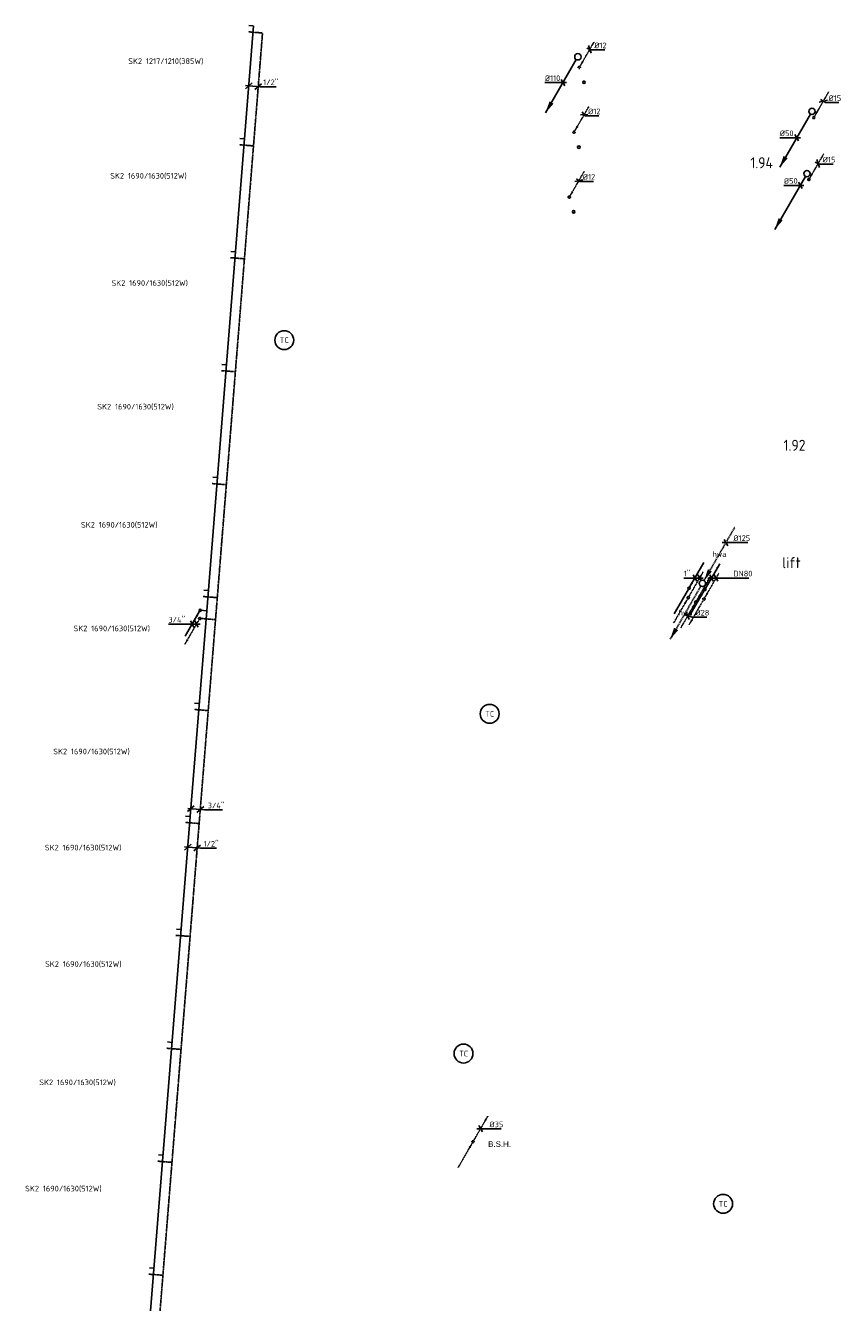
# Model space of a CAD drawing. Header units: millimetres. Extents: x -2687 to 63694, y -299 to 65068.
# Tile 4 of 7: x -731 to 12246, y 44782 to 65068. Entities that reach past the tile are written whole.
import ezdxf
from ezdxf.enums import TextEntityAlignment as Align

# ---------------------------------------------------------------- set-up
doc = ezdxf.new("R2010")
doc.units = ezdxf.units.MM
for name, pattern in [('2322107', [2000, 1000, 1000]), ('2322107_a', [2000, 1000, 1000]), ('2322108', [7, 5, -2]), ('2322108_a', [7, 5, -2]), ('2322109', [10, 5, -2, 1, -2]), ('2322109_a', [10, 5, -2, 1, -2]), ('2322121', [2000, 1000, 1000]), ('2322121_a', [2000, 1000, 1000]), ('2322122', [47, 40, -7]), ('2322122_a', [19.5, 12.5, -7])]:
    doc.linetypes.add(name, pattern=pattern)
for name, color, linetype in [('BL$2----', 7, 'Continuous'), ('bTuwkundig', 7, 'Continuous'), ('WL$1----', 4, 'Continuous'), ('WL521---', 4, '2322122'), ('WL524---', 4, '2322121'), ('WL531---', 5, '2322109'), ('WL561---_AANVOER', 1, '2322107'), ('WL561---_RETOUR', 5, '2322108'), ('WM521---', 1, 'Continuous'), ('WM524---', 1, 'Continuous'), ('WM531---', 1, 'Continuous'), ('WM561---_AANVOER', 1, 'Continuous'), ('WM561---_RETOUR', 1, 'Continuous'), ('WM570---_TOEVOER', 1, 'Continuous'), ('WT561---', 7, 'Continuous')]:
    doc.layers.add(name, color=color, linetype=linetype)
doc.styles.add('BURO-025', font='Burofont.shx', dxfattribs={"height": 2.5})
doc.styles.add('STABICAD-018', font='ISOCP.SHX', dxfattribs={"height": 90})
doc.styles.add('STABICAD-035', font='ISOCP.SHX', dxfattribs={"height": 175})
doc.styles.get("Standard").update_dxf_attribs({"font": 'arial.ttf'})

# ---------------------------------------------------------------- blocks, each defined once
blk = doc.blocks.new('*U132')
at = {"linetype": '2322121'}
blk.add_hatch(color=2, dxfattribs=at).paths.add_polyline_path([(-512, -888), (-451, -707), (-386, -744)], flags=0)
at = {"color": 0, "linetype": '2322121'}
blk.add_line((0, 0), (0, 0, 1), dxfattribs=at)
at = {"color": 2, "linetype": '2322121_a'}
blk.add_line((-512, -888, 1), (-25, -43, 1), dxfattribs=at)
at = {"color": 0, "linetype": '2322121'}
blk.add_circle((0, 0, 1), 50, dxfattribs=at)
at = {"color": 2, "linetype": '2322121'}
blk.add_circle((0, 0, 1), 50, dxfattribs=at)
at = {"layer": 'BL$2----', "color": 2}
for tag in ['POSITIONCODE', 'SECTIONCODE']:
    blk.add_attdef(tag, (8043, 64721, 149), '', height=1.8, dxfattribs=at)
at = {"layer": 'BL$2----', "color": 2, "style": 'STABICAD-018'}
for tag, p in [('CODE', (8043, 64671, -1)), ('FLOORCODE', (8093, 64571, -1))]:
    blk.add_attdef(tag, p, '', height=1.8, dxfattribs=at)
blk = doc.blocks.new('*U134')
at = {"linetype": '2322121'}
blk.add_hatch(color=2, dxfattribs=at).paths.add_polyline_path([(-512, -888), (-451, -707), (-386, -744)], flags=0)
at = {"color": 0, "linetype": '2322121'}
blk.add_line((0, 0), (0, 0, 1), dxfattribs=at)
at = {"color": 2, "linetype": '2322121_a'}
blk.add_line((-512, -888, 1), (-25, -43, 1), dxfattribs=at)
at = {"color": 0, "linetype": '2322121'}
blk.add_circle((0, 0, 1), 50, dxfattribs=at)
at = {"color": 2, "linetype": '2322121'}
blk.add_circle((0, 0, 1), 50, dxfattribs=at)
at = {"layer": 'BL$2----', "color": 2}
for tag in ['POSITIONCODE', 'SECTIONCODE']:
    blk.add_attdef(tag, (11762, 63854, 149), '', height=1.8, dxfattribs=at)
at = {"layer": 'BL$2----', "color": 2, "style": 'STABICAD-018'}
for tag, p in [('CODE', (11762, 63804, -1)), ('FLOORCODE', (11812, 63704, -1))]:
    blk.add_attdef(tag, p, '', height=1.8, dxfattribs=at)
blk = doc.blocks.new('*U135')
at = {"linetype": '2322121'}
blk.add_hatch(color=2, dxfattribs=at).paths.add_polyline_path([(-512, -888), (-451, -707), (-386, -744)], flags=0)
at = {"color": 0, "linetype": '2322121'}
blk.add_line((0, 0), (0, 0, 1), dxfattribs=at)
at = {"color": 2, "linetype": '2322121_a'}
blk.add_line((-512, -888, 1), (-25, -43, 1), dxfattribs=at)
at = {"color": 0, "linetype": '2322121'}
blk.add_circle((0, 0, 1), 50, dxfattribs=at)
at = {"color": 2, "linetype": '2322121'}
blk.add_circle((0, 0, 1), 50, dxfattribs=at)
at = {"layer": 'BL$2----', "color": 2}
for tag in ['POSITIONCODE', 'SECTIONCODE']:
    blk.add_attdef(tag, (11682, 62865, 149), '', height=1.8, dxfattribs=at)
at = {"layer": 'BL$2----', "color": 2, "style": 'STABICAD-018'}
for tag, p in [('CODE', (11682, 62815, -1)), ('FLOORCODE', (11732, 62715, -1))]:
    blk.add_attdef(tag, p, '', height=1.8, dxfattribs=at)
blk = doc.blocks.new('*U101')
at = {"color": 0, "linetype": 'Continuous'}
for p, q in [((-54, -46), (54, 46)), ((-50, 4), (201, -16)), ((96, -58), (204, 34)), ((201, -16), (458, -16))]:
    blk.add_line(p, q, dxfattribs=at)
at = {"color": 0, "linetype": 'Continuous', "style": 'STABICAD-018'}
blk.add_text("1/2''", height=90, dxfattribs=at).set_placement((251, 9))
at = {"layer": 'BL$2----', "color": 2}
blk.add_attdef('CODE', (1846, 52015), '', height=1.2, dxfattribs=at)
blk = doc.blocks.new('*U105')
at = {"color": 0, "linetype": 'Continuous'}
for p, q in [((-54, -46), (54, 46)), ((-50, 4), (219, -18)), ((96, -58), (204, 34)), ((219, -18), (503, -18))]:
    blk.add_line(p, q, dxfattribs=at)
at = {"color": 0, "linetype": 'Continuous', "style": 'STABICAD-018'}
blk.add_text("3/4''", height=90, dxfattribs=at).set_placement((269, 7))
at = {"layer": 'BL$2----', "color": 2}
blk.add_attdef('CODE', (1895, 52625), '', height=1.2, dxfattribs=at)
blk = doc.blocks.new('*U102')
at = {"linetype": '2322107'}
blk.add_hatch(color=2, dxfattribs=at).paths.add_polyline_path([(-9, -15), (-37, -100), (-68, -82)], flags=0)
at = {"color": 0, "linetype": '2322107'}
blk.add_line((0, 0), (0, 0, 1), dxfattribs=at)
at = {"color": 2, "linetype": '2322107_a'}
blk.add_line((-9, -15, 1), (-236, -409, 1), dxfattribs=at)
at = {"color": 2, "linetype": '2322107'}
blk.add_circle((0, 0, 1), 17.5, dxfattribs=at)
at = {"layer": 'BL$2----', "color": 2}
for tag in ['POSITIONCODE', 'SECTIONCODE']:
    blk.add_attdef(tag, (2041, 54595, 149), '', height=1.2, dxfattribs=at)
at = {"layer": 'BL$2----', "color": 2, "style": 'STABICAD-018'}
for tag, p in [('CODE', (2041, 54545, -1)), ('FLOORCODE', (2091, 54445, -1))]:
    blk.add_attdef(tag, p, '', height=1.2, dxfattribs=at)
blk = doc.blocks.new('*U103')
at = {"linetype": '2322108'}
blk.add_hatch(color=2, dxfattribs=at).paths.add_polyline_path([(-236, -409), (-208, -325), (-177, -342)], flags=0)
at = {"color": 0, "linetype": '2322108'}
blk.add_line((0, 0), (0, 0, 1), dxfattribs=at)
at = {"color": 2, "linetype": '2322108_a'}
blk.add_line((-236, -409, 1), (-9, -15, 1), dxfattribs=at)
at = {"color": 2, "linetype": '2322108'}
blk.add_circle((0, 0, 1), 17.5, dxfattribs=at)
at = {"layer": 'BL$2----', "color": 2}
for tag in ['SECTIONCODE', 'POSITIONCODE']:
    blk.add_attdef(tag, (2189, 54568, 149), '', height=1.2, dxfattribs=at)
at = {"layer": 'BL$2----', "color": 2, "style": 'STABICAD-018'}
for tag, p in [('CODE', (2189, 54518, -1)), ('FLOORCODE', (2239, 54418, -1))]:
    blk.add_attdef(tag, p, '', height=1.2, dxfattribs=at)
blk = doc.blocks.new('*U104')
at = {"color": 0, "linetype": 'Continuous'}
for p, q in [((-162, 0), (-446, 0)), ((58, 0), (-162, 0)), ((-40, -50), (-97, 50)), ((29, -50), (-29, 50))]:
    blk.add_line(p, q, dxfattribs=at)
at = {"color": 0, "linetype": 'Continuous', "style": 'STABICAD-018'}
blk.add_text("3/4''", height=90, dxfattribs=at).set_placement((-446, 25))
at = {"layer": 'BL$2----', "color": 2}
blk.add_attdef('CODE', (1985, 55558), '', height=1.2, dxfattribs=at)
blk = doc.blocks.new('*U106')
at = {"color": 0, "linetype": 'Continuous'}
for p, q in [((-54, -46), (54, 46)), ((-50, 4), (180, -14)), ((96, -58), (204, 34)), ((180, -14), (437, -14))]:
    blk.add_line(p, q, dxfattribs=at)
at = {"color": 0, "linetype": 'Continuous', "style": 'STABICAD-018'}
blk.add_text("1/2''", height=90, dxfattribs=at).set_placement((230, 11))
at = {"layer": 'BL$2----', "color": 2}
blk.add_attdef('CODE', (2815, 64110), '', height=1.2, dxfattribs=at)
blk = doc.blocks.new('*U107')
at = {"color": 0, "linetype": 'Continuous'}
for p, q in [((-58, 0), (297, 0)), ((-29, 50), (29, -50)), ((44, 50), (102, -50)), ((297, 0), (591, 0))]:
    blk.add_line(p, q, dxfattribs=at)
at = {"color": 0, "linetype": 'Continuous', "style": 'STABICAD-018'}
blk.add_text('DN80', height=90, dxfattribs=at).set_placement((347, 25))
at = {"layer": 'WM570---_TOEVOER', "color": 2, "style": 'STABICAD-018'}
blk.add_attdef('CODE', (10166, 56291, 3000), '', height=1.2, dxfattribs=at)
blk = doc.blocks.new('*U108')
at = {"color": 0, "linetype": 'Continuous'}
for p, q in [((-123, 0), (-254, 0)), ((58, 0), (-123, 0)), ((-47, -50), (-105, 50)), ((29, -50), (-29, 50))]:
    blk.add_line(p, q, dxfattribs=at)
at = {"color": 0, "linetype": 'Continuous', "style": 'STABICAD-018'}
blk.add_text("1''", height=90, dxfattribs=at).set_placement((-254, 25))
at = {"layer": 'WM570---_TOEVOER', "color": 2, "style": 'STABICAD-018'}
blk.add_attdef('CODE', (9978, 56291, 3000), '', height=1.2, dxfattribs=at)
blk = doc.blocks.new('*U109')
at = {"linetype": '2322122'}
for points in [[(25, 43), (86, 224), (151, 187)], [(-512, -888), (-451, -707), (-386, -744)]]:
    blk.add_hatch(color=2, dxfattribs=at).paths.add_polyline_path(points, flags=0)
at = {"color": 2, "linetype": '2322122_a'}
for p, q in [((25, 43, 3000), (512, 888, 3000)), ((-512, -888, 3000), (-25, -43, 3000))]:
    blk.add_line(p, q, dxfattribs=at)
at = {"color": 0, "linetype": '2322122'}
blk.add_line((0, 0), (0, 0, 3000), dxfattribs=at)
blk.add_circle((0, 0, 3000), 50, dxfattribs=at)
at = {"color": 2, "linetype": '2322122'}
blk.add_circle((0, 0, 3000), 50, dxfattribs=at)
at = {"layer": 'WM561---_AANVOER', "color": 2, "style": 'STABICAD-018'}
for tag, p in [('POSITIONCODE', (10022, 56356, 1499)), ('SECTIONCODE', (10022, 56356, 1499)), ('CODE', (10022, 56306)), ('FLOORCODE', (10072, 56206))]:
    blk.add_attdef(tag, p, '', height=1.8, dxfattribs=at)
blk = doc.blocks.new('*U115')
at = {"linetype": '2322109'}
for points in [[(236, 409), (208, 325), (177, 342)], [(-9, -15), (-37, -100), (-68, -82)]]:
    blk.add_hatch(color=2, dxfattribs=at).paths.add_polyline_path(points, flags=0)
at = {"color": 2, "linetype": '2322109_a'}
for p, q in [((236, 409, 3000), (9, 15, 3000)), ((-9, -15, 3000), (-236, -409, 3000))]:
    blk.add_line(p, q, dxfattribs=at)
at = {"color": 0, "linetype": '2322109'}
blk.add_line((0, 0), (0, 0, 3000), dxfattribs=at)
at = {"color": 2, "linetype": '2322109'}
blk.add_circle((0, 0, 3000), 17.5, dxfattribs=at)
at = {"color": 0, "linetype": '2322109'}
blk.add_arc((0, 0, 3000), 17.5, 180, 60, dxfattribs=at)
at = {"layer": 'BL$2----', "color": 2, "style": 'STABICAD-018'}
for tag, p in [('POSITIONCODE', (9916, 56060, 1499)), ('SECTIONCODE', (9916, 56060, 1499)), ('CODE', (9916, 56010)), ('FLOORCODE', (9966, 55910))]:
    blk.add_attdef(tag, p, '', height=1.2, dxfattribs=at)
blk = doc.blocks.new('*U116')
at = {"color": 0, "linetype": 'Continuous'}
for p, q in [((-49, 14), (72, -21)), ((-24, 59), (24, -59)), ((72, -21), (302, -21))]:
    blk.add_line(p, q, dxfattribs=at)
at = {"color": 0, "linetype": 'Continuous', "style": 'STABICAD-018'}
blk.add_text('%%c28', height=90, dxfattribs=at).set_placement((122, 4))
at = {"layer": 'BL$2----', "color": 2, "style": 'STABICAD-018'}
blk.add_attdef('CODE', (9789, 55691), '', height=1.2, dxfattribs=at)
blk = doc.blocks.new('*U110')
at = {"color": 0, "linetype": 'Continuous'}
for p, q in [((-58, 0), (68, 0)), ((-29, 50), (29, -50)), ((68, 0), (347, 0))]:
    blk.add_line(p, q, dxfattribs=at)
at = {"color": 0, "linetype": 'Continuous', "style": 'STABICAD-018'}
blk.add_text('%%c125', height=90, dxfattribs=at).set_placement((118, 25))
at = {"layer": 'WM561---_AANVOER', "color": 2, "style": 'STABICAD-018'}
blk.add_attdef('CODE', (10396, 56854), '', height=1.8, dxfattribs=at)
blk = doc.blocks.new('*U111')
at = {"linetype": '2322108'}
for points in [[(236, 409), (208, 325), (177, 342)], [(-9, -15), (-37, -100), (-68, -82)]]:
    blk.add_hatch(color=2, dxfattribs=at).paths.add_polyline_path(points, flags=0)
at = {"color": 2, "linetype": '2322108_a'}
for p, q in [((236, 409, 3000), (9, 15, 3000)), ((-9, -15, 3000), (-236, -409, 3000))]:
    blk.add_line(p, q, dxfattribs=at)
at = {"color": 0, "linetype": '2322108'}
blk.add_line((0, 0), (0, 0, 3000), dxfattribs=at)
at = {"color": 2, "linetype": '2322108'}
blk.add_circle((0, 0, 3000), 17.5, dxfattribs=at)
at = {"color": 0, "linetype": '2322108'}
blk.add_arc((0, 0, 3000), 17.5, 180, 60, dxfattribs=at)
at = {"layer": 'WL561---_RETOUR', "color": 2, "style": 'STABICAD-018'}
for tag, p in [('POSITIONCODE', (9797, 56129, 1499)), ('SECTIONCODE', (9797, 56129, 1499)), ('CODE', (9797, 56079)), ('FLOORCODE', (9847, 55979))]:
    blk.add_attdef(tag, p, '', height=1.2, dxfattribs=at)
blk = doc.blocks.new('*U112')
at = {"linetype": '2322107'}
for points in [[(9, 15), (37, 100), (68, 82)], [(-236, -409), (-208, -325), (-177, -342)]]:
    blk.add_hatch(color=2, dxfattribs=at).paths.add_polyline_path(points, flags=0)
at = {"color": 2, "linetype": '2322107_a'}
for p, q in [((9, 15, 3000), (236, 409, 3000)), ((-236, -409, 3000), (-9, -15, 3000))]:
    blk.add_line(p, q, dxfattribs=at)
at = {"color": 0, "linetype": '2322107'}
blk.add_line((0, 0), (0, 0, 3000), dxfattribs=at)
at = {"color": 2, "linetype": '2322107'}
blk.add_circle((0, 0, 3000), 17.5, dxfattribs=at)
at = {"color": 0, "linetype": '2322107'}
blk.add_arc((0, 0, 3000), 17.5, 180, 60, dxfattribs=at)
at = {"layer": 'WL561---_RETOUR', "color": 2, "style": 'STABICAD-018'}
for tag, p in [('POSITIONCODE', (9809, 56280, 1499)), ('SECTIONCODE', (9809, 56280, 1499)), ('CODE', (9809, 56230)), ('FLOORCODE', (9859, 56130))]:
    blk.add_attdef(tag, p, '', height=1.2, dxfattribs=at)
blk = doc.blocks.new('*U113')
at = {"linetype": '2322108'}
for points in [[(9, 15), (37, 100), (68, 82)], [(-236, -409), (-208, -325), (-177, -342)]]:
    blk.add_hatch(color=2, dxfattribs=at).paths.add_polyline_path(points, flags=0)
at = {"color": 2, "linetype": '2322108_a'}
for p, q in [((9, 15, 3000), (236, 409, 3000)), ((-236, -409, 3000), (-9, -15, 3000))]:
    blk.add_line(p, q, dxfattribs=at)
at = {"color": 0, "linetype": '2322108'}
blk.add_line((0, 0), (0, 0, 3000), dxfattribs=at)
at = {"color": 2, "linetype": '2322108'}
blk.add_circle((0, 0, 3000), 17.5, dxfattribs=at)
at = {"color": 0, "linetype": '2322108'}
blk.add_arc((0, 0, 3000), 17.5, 180, 60, dxfattribs=at)
at = {"layer": 'WL561---_RETOUR', "color": 2, "style": 'STABICAD-018'}
for tag, p in [('POSITIONCODE', (10047, 56108, 1499)), ('SECTIONCODE', (10047, 56108, 1499)), ('CODE', (10047, 56058)), ('FLOORCODE', (10097, 55958))]:
    blk.add_attdef(tag, p, '', height=1.2, dxfattribs=at)
blk = doc.blocks.new('*U114')
at = {"linetype": '2322107'}
for points in [[(236, 409), (208, 325), (177, 342)], [(-9, -15), (-37, -100), (-68, -82)]]:
    blk.add_hatch(color=2, dxfattribs=at).paths.add_polyline_path(points, flags=0)
at = {"color": 2, "linetype": '2322107_a'}
for p, q in [((236, 409, 3000), (9, 15, 3000)), ((-9, -15, 3000), (-236, -409, 3000))]:
    blk.add_line(p, q, dxfattribs=at)
at = {"color": 0, "linetype": '2322107'}
blk.add_line((0, 0), (0, 0, 3000), dxfattribs=at)
at = {"color": 2, "linetype": '2322107'}
blk.add_circle((0, 0, 3000), 17.5, dxfattribs=at)
at = {"color": 0, "linetype": '2322107'}
blk.add_arc((0, 0, 3000), 17.5, 180, 60, dxfattribs=at)
at = {"layer": 'WL561---_RETOUR', "color": 2, "style": 'STABICAD-018'}
for tag, p in [('POSITIONCODE', (10060, 56258, 1499)), ('SECTIONCODE', (10060, 56258, 1499)), ('CODE', (10060, 56208)), ('FLOORCODE', (10110, 56108))]:
    blk.add_attdef(tag, p, '', height=1.2, dxfattribs=at)
blk = doc.blocks.new('*U131')
at = {"color": 0, "linetype": '2322121'}
blk.add_circle((0, 0), 20, dxfattribs=at)
at = {"layer": 'BL$2----', "color": 2}
for tag in ['CODE', 'POSITIONCODE', 'POSITIONCODE2', 'SECTIONCODE', 'SECTIONCODE2']:
    blk.add_attdef(tag, (8168, 64165), '', height=1.8, dxfattribs=at)
blk = doc.blocks.new('*U133')
at = {"color": 0, "linetype": 'Continuous'}
for p, q in [((-30, 0), (-287, 0)), ((58, 0), (-30, 0)), ((29, -50), (-29, 50))]:
    blk.add_line(p, q, dxfattribs=at)
at = {"color": 0, "linetype": 'Continuous', "style": 'STABICAD-018'}
blk.add_text('%%c110', height=90, dxfattribs=at).set_placement((-287, 25))
at = {"layer": 'BL$2----', "color": 2}
blk.add_attdef('CODE', (7806, 64161, -1), '', height=1.8, dxfattribs=at)
blk = doc.blocks.new('*U136')
at = {"color": 0, "linetype": 'Continuous'}
for p, q in [((-40, 0), (-270, 0)), ((58, 0), (-40, 0)), ((29, -50), (-29, 50))]:
    blk.add_line(p, q, dxfattribs=at)
at = {"color": 0, "linetype": 'Continuous', "style": 'STABICAD-018'}
blk.add_text('%%c50', height=90, dxfattribs=at).set_placement((-270, 25))
at = {"layer": 'BL$2----', "color": 2}
blk.add_attdef('CODE', (11521, 63286, -1), '', height=1.8, dxfattribs=at)
blk = doc.blocks.new('*U137')
at = {"color": 0, "linetype": 'Continuous'}
for p, q in [((-29, 0), (-259, 0)), ((29, -50), (-29, 50)), ((58, 0), (-29, 0))]:
    blk.add_line(p, q, dxfattribs=at)
at = {"color": 0, "linetype": 'Continuous', "style": 'STABICAD-018'}
blk.add_text('%%c50', height=90, dxfattribs=at).set_placement((-259, 25))
at = {"layer": 'BL$2----', "color": 2}
blk.add_attdef('CODE', (11575, 62529, -1), '', height=1.8, dxfattribs=at)
blk = doc.blocks.new('*U142')
at = {"linetype": '2322109'}
blk.add_hatch(color=2, dxfattribs=at).paths.add_polyline_path([(9, 15), (37, 100), (68, 82)], flags=0)
at = {"color": 2, "linetype": '2322109_a'}
blk.add_line((9, 15, 3000), (236, 409, 3000), dxfattribs=at)
at = {"color": 0, "linetype": '2322109'}
blk.add_line((0, 0), (0, 0, 3000), dxfattribs=at)
at = {"color": 2, "linetype": '2322109'}
blk.add_circle((0, 0, 3000), 17.5, dxfattribs=at)
at = {"layer": 'BL$2----', "color": 2}
for tag in ['POSITIONCODE', 'SECTIONCODE']:
    blk.add_attdef(tag, (6034, 64404, 1499), '', height=1.2, dxfattribs=at)
at = {"layer": 'BL$2----', "color": 2, "style": 'STABICAD-018'}
for tag, p in [('CODE', (6034, 64354)), ('FLOORCODE', (6084, 64254))]:
    blk.add_attdef(tag, p, '', height=1.2, dxfattribs=at)
blk = doc.blocks.new('*U146')
at = {"linetype": '2322109'}
blk.add_hatch(color=2, dxfattribs=at).paths.add_polyline_path([(9, 15), (37, 100), (68, 82)], flags=0)
at = {"color": 2, "linetype": '2322109_a'}
blk.add_line((9, 15, 3000), (236, 409, 3000), dxfattribs=at)
at = {"color": 0, "linetype": '2322109'}
blk.add_line((0, 0), (0, 0, 3000), dxfattribs=at)
at = {"color": 2, "linetype": '2322109'}
blk.add_circle((0, 0, 3000), 17.5, dxfattribs=at)
at = {"layer": 'BL$2----', "color": 2}
for tag in ['SECTIONCODE', 'POSITIONCODE']:
    blk.add_attdef(tag, (11791, 63755, 1499), '', height=1.2, dxfattribs=at)
at = {"layer": 'BL$2----', "color": 2, "style": 'STABICAD-018'}
for tag, p in [('CODE', (11791, 63705)), ('FLOORCODE', (11841, 63605))]:
    blk.add_attdef(tag, p, '', height=1.2, dxfattribs=at)
blk = doc.blocks.new('*U143')
at = {"linetype": '2322109'}
blk.add_hatch(color=2, dxfattribs=at).paths.add_polyline_path([(9, 15), (37, 100), (68, 82)], flags=0)
at = {"color": 2, "linetype": '2322109_a'}
blk.add_line((9, 15, 3000), (236, 409, 3000), dxfattribs=at)
at = {"color": 0, "linetype": '2322109'}
blk.add_line((0, 0), (0, 0, 3000), dxfattribs=at)
at = {"color": 2, "linetype": '2322109'}
blk.add_circle((0, 0, 3000), 17.5, dxfattribs=at)
at = {"layer": 'BL$2----', "color": 2}
for tag in ['POSITIONCODE', 'SECTIONCODE']:
    blk.add_attdef(tag, (11713, 62771, 1499), '', height=1.2, dxfattribs=at)
at = {"layer": 'BL$2----', "color": 2, "style": 'STABICAD-018'}
for tag, p in [('CODE', (11713, 62721)), ('FLOORCODE', (11763, 62621))]:
    blk.add_attdef(tag, p, '', height=1.2, dxfattribs=at)
blk = doc.blocks.new('*U150')
at = {"color": 0, "linetype": 'Continuous'}
for p, q in [((-48, 18), (22, -8)), ((-22, 62), (22, -62)), ((22, -8), (240, -8))]:
    blk.add_line(p, q, dxfattribs=at)
at = {"color": 0, "linetype": 'Continuous', "style": 'STABICAD-018'}
blk.add_text('%%c12', height=90, dxfattribs=at).set_placement((72, 17))
at = {"layer": 'BL$2----', "color": 2}
blk.add_attdef('CODE', (8232, 64690), '', height=1.2, dxfattribs=at)
blk = doc.blocks.new('*U151')
at = {"color": 0, "linetype": 'Continuous'}
for p, q in [((-60, -3), (60, 3)), ((-32, 44), (13, -18)), ((13, -18), (231, -18))]:
    blk.add_line(p, q, dxfattribs=at)
at = {"color": 0, "linetype": 'Continuous', "style": 'STABICAD-018'}
blk.add_text('%%c12', height=90, dxfattribs=at).set_placement((63, 7))
at = {"layer": 'BL$2----', "color": 2}
blk.add_attdef('CODE', (8143, 63652), '', height=1.2, dxfattribs=at)
blk = doc.blocks.new('*U152')
at = {"color": 0, "linetype": 'Continuous'}
for p, q in [((-65, -12), (65, 12)), ((-39, 32), (13, -11)), ((13, -11), (230, -11))]:
    blk.add_line(p, q, dxfattribs=at)
at = {"color": 0, "linetype": 'Continuous', "style": 'STABICAD-018'}
blk.add_text('%%c12', height=90, dxfattribs=at).set_placement((63, 14))
at = {"layer": 'BL$2----', "color": 2}
blk.add_attdef('CODE', (8059, 62603), '', height=1.2, dxfattribs=at)
blk = doc.blocks.new('*U153')
at = {"color": 0, "linetype": 'Continuous'}
for p, q in [((-67, -16), (67, 16)), ((-42, 27), (34, -22)), ((34, -22), (249, -22))]:
    blk.add_line(p, q, dxfattribs=at)
at = {"color": 0, "linetype": 'Continuous', "style": 'STABICAD-018'}
blk.add_text('%%c15', height=90, dxfattribs=at).set_placement((84, 3))
at = {"layer": 'BL$2----', "color": 2}
blk.add_attdef('CODE', (11942, 63866), '', height=1.2, dxfattribs=at)
blk = doc.blocks.new('*U154')
at = {"color": 0, "linetype": 'Continuous'}
for p, q in [((-46, 20), (23, -10)), ((-21, 64), (21, -64)), ((23, -10), (238, -10))]:
    blk.add_line(p, q, dxfattribs=at)
at = {"color": 0, "linetype": 'Continuous', "style": 'STABICAD-018'}
blk.add_text('%%c15', height=90, dxfattribs=at).set_placement((73, 15))
at = {"layer": 'BL$2----', "color": 2}
blk.add_attdef('CODE', (11860, 62877), '', height=1.2, dxfattribs=at)
blk = doc.blocks.new('*U166')
at = {"linetype": '2322109'}
for points in [[(236, 409), (208, 325), (177, 342)], [(-9, -15), (-37, -100), (-68, -82)]]:
    blk.add_hatch(color=2, dxfattribs=at).paths.add_polyline_path(points, flags=0)
at = {"color": 2, "linetype": '2322109_a'}
for p, q in [((236, 409, 3000), (9, 15, 3000)), ((-9, -15, 3000), (-236, -409, 3000))]:
    blk.add_line(p, q, dxfattribs=at)
at = {"color": 0, "linetype": '2322109'}
blk.add_line((0, 0), (0, 0, 3000), dxfattribs=at)
at = {"color": 2, "linetype": '2322109'}
blk.add_circle((0, 0, 3000), 17.5, dxfattribs=at)
at = {"color": 0, "linetype": '2322109'}
blk.add_arc((0, 0, 3000), 17.5, 180, 60, dxfattribs=at)
at = {"layer": 'BL$2----', "color": 2}
for tag in ['POSITIONCODE', 'SECTIONCODE']:
    blk.add_attdef(tag, (6377, 47484, 1499), '', height=1.2, dxfattribs=at)
at = {"layer": 'BL$2----', "color": 2, "style": 'STABICAD-018'}
for tag, p in [('CODE', (6377, 47434)), ('FLOORCODE', (6427, 47334))]:
    blk.add_attdef(tag, p, '', height=1.2, dxfattribs=at)
blk = doc.blocks.new('*U167')
at = {"color": 0, "linetype": 'Continuous'}
for p, q in [((-58, 0), (92, 0)), ((-29, 50), (29, -50)), ((92, 0), (326, 0))]:
    blk.add_line(p, q, dxfattribs=at)
at = {"color": 0, "linetype": 'Continuous', "style": 'STABICAD-018'}
blk.add_text('%%c35', height=90, dxfattribs=at).set_placement((142, 25))
at = {"layer": 'BL$2----', "color": 2}
blk.add_attdef('CODE', (6497, 47541), '', height=1.2, dxfattribs=at)
blk = doc.blocks.new('MD_SYM527')
at = {"color": 0, "linetype": 'Continuous'}
blk.add_circle((0, 0), 3, dxfattribs=at)
at = {"color": 0, "style": 'BURO-025'}
blk.add_attdef('SIGNAL_HIGH', (6.03, 6.3), '', height=2.5, dxfattribs=at)
blk.add_attdef('CODE', text='', height=2.5, dxfattribs=at).set_placement((0, 4.93), align=Align.MIDDLE)
blk.add_attdef('SIGNAL_LOW', text='', height=2.5, dxfattribs=at).set_placement((6.25, 3.27), align=Align.TOP_LEFT)

msp = doc.modelspace()

# ---------------------------------------------------------------- linework, layer by layer
at = {"layer": 'WL561---_AANVOER', "linetype": '2322107'}
for p, q in [((2147, 55771), (2891, 65062)), ((2818, 65068), (2887, 65062)), ((2675, 63273), (2744, 63268)), ((2531, 61479), (2600, 61474)), ((2388, 59685), (2457, 59679)), ((2244, 57891), (2313, 57885)), ((2100, 56096), (2170, 56091)), ((1885, 52502), (2147, 55771)), ((2147, 55771), (2043, 55778)), ((1955, 54302), (2024, 54297)), ((-418, 23794), (1885, 52502)), ((1811, 52508), (1880, 52503)), ((1667, 50714), (1736, 50708)), ((1524, 48920), (1593, 48914)), ((1380, 47125), (1449, 47120)), ((1237, 45331), (1306, 45325))]:
    msp.add_line(p, q, dxfattribs=at)
at = {"layer": 'WL561---_RETOUR', "linetype": '2322108'}
for p, q in [((2287, 55629), (3034, 64950)), ((3029, 64950), (2810, 64968)), ((2886, 63156), (2667, 63174)), ((2742, 61362), (2523, 61380)), ((2598, 59568), (2380, 59585)), ((2455, 57773), (2236, 57791)), ((2311, 55979), (2092, 55997)), ((2027, 52390), (2287, 55629)), ((2287, 55629), (2036, 55650)), ((2165, 54185), (1947, 54203)), ((-276, 23683), (2027, 52390)), ((2022, 52391), (1803, 52408)), ((1878, 50597), (1659, 50614)), ((1735, 48802), (1516, 48820)), ((1591, 47008), (1372, 47026)), ((1448, 45214), (1229, 45231))]:
    msp.add_line(p, q, dxfattribs=at)

# ---------------------------------------------------------------- block references
at = {"layer": 'WL$1----', "color": 2, "linetype": 'Continuous'}
ref = msp.add_blockref('MD_SYM527', (3379, 60070), dxfattribs=dict(at, xscale=50, yscale=50))
ref.add_attrib('CODE', 'TC', dxfattribs={"layer": '0', "color": 1, "linetype": 'Continuous', "height": 90, "style": 'STABICAD-018'}).set_placement((3379, 60070), align=Align.MIDDLE)
ref = msp.add_blockref('MD_SYM527', (6642, 54134), dxfattribs=dict(at, xscale=50, yscale=50))
ref.add_attrib('CODE', 'TC', dxfattribs={"layer": '0', "color": 1, "linetype": 'Continuous', "height": 90, "style": 'STABICAD-018'}).set_placement((6642, 54134), align=Align.MIDDLE)
ref = msp.add_blockref('MD_SYM527', (6227, 48736), dxfattribs=dict(at, xscale=50, yscale=50))
ref.add_attrib('CODE', 'TC', dxfattribs={"layer": '0', "color": 1, "linetype": 'Continuous', "height": 90, "style": 'STABICAD-018'}).set_placement((6227, 48736), align=Align.MIDDLE)
ref = msp.add_blockref('MD_SYM527', (10350, 46349), dxfattribs=dict(at, xscale=50, yscale=50))
ref.add_attrib('CODE', 'TC', dxfattribs={"layer": '0', "color": 1, "linetype": 'Continuous', "height": 90, "style": 'STABICAD-018'}).set_placement((10350, 46349), align=Align.MIDDLE)
at = {"layer": 'WL521---', "linetype": '2322122'}
msp.add_blockref('*U109', (10022, 56206), dxfattribs=at)
at = {"layer": 'WL524---', "linetype": '2322121'}
for name, p in [('*U132', (8043, 64571, -1)), ('*U131', (8141, 64167)), ('*U134', (11762, 63704, -1)), ('*U131', (8058, 63135)), ('*U135', (11682, 62715, -1)), ('*U131', (7976, 62109))]:
    msp.add_blockref(name, p, dxfattribs=at)
at = {"layer": 'WL531---', "linetype": '2322109'}
for name, p in [('*U142', (8066, 64402)), ('*U146', (11791, 63605)), ('*U142', (7981, 63372)), ('*U143', (11713, 62621)), ('*U142', (7907, 62341)), ('*U115', (9916, 55910)), ('*U166', (6377, 47334))]:
    msp.add_blockref(name, p, dxfattribs=at)
at = {"layer": 'WL561---_AANVOER', "linetype": '2322107'}
for name, p in [('*U112', (9809, 56130)), ('*U114', (10060, 56108)), ('*U102', (2043, 55778, -1))]:
    msp.add_blockref(name, p, dxfattribs=at)
at = {"layer": 'WL561---_RETOUR', "linetype": '2322108'}
for name, p in [('*U111', (9797, 55979)), ('*U113', (10047, 55958)), ('*U103', (2036, 55647, -1))]:
    msp.add_blockref(name, p, dxfattribs=at)
at = {"layer": 'WM521---', "linetype": 'Continuous'}
msp.add_blockref('*U110', (10396, 56854), dxfattribs=at)
at = {"layer": 'WM524---', "linetype": 'Continuous'}
for name, p in [('*U133', (7806, 64161, -1)), ('*U136', (11521, 63286, -1)), ('*U137', (11575, 62529, -1))]:
    msp.add_blockref(name, p, dxfattribs=at)
at = {"layer": 'WM531---', "linetype": 'Continuous'}
for name, p in [('*U150', (8232, 64690)), ('*U153', (11942, 63866)), ('*U151', (8143, 63652)), ('*U154', (11860, 62877)), ('*U152', (8059, 62603)), ('*U116', (9789, 55691)), ('*U167', (6497, 47541))]:
    msp.add_blockref(name, p, dxfattribs=at)
at = {"layer": 'WM561---_AANVOER', "linetype": 'Continuous'}
for name, p in [('*U106', (2815, 64110)), ('*U104', (1985, 55558)), ('*U105', (1895, 52625)), ('*U101', (1846, 52015))]:
    msp.add_blockref(name, p, dxfattribs=at)
at = {"layer": 'WM561---_RETOUR', "linetype": 'Continuous'}
for name, p in [('*U108', (9978, 56291, 3000)), ('*U107', (10166, 56291, 3000))]:
    msp.add_blockref(name, p, dxfattribs=at)

# ---------------------------------------------------------------- texts
at = {"layer": 'bTuwkundig', "color": 3, "style": 'STABICAD-035'}
for s, p in [('1.94', (10783, 62800, -500)), ('1.92', (11311, 58312, -500)), ('lift', (11290, 56447, -500))]:
    msp.add_text(s, height=175, dxfattribs=at).set_placement(p)
at = {"layer": 'WL521---', "color": 2, "style": 'STABICAD-018'}
for p in [(10291, 56672, 3000), (9753, 55741, 3000)]:
    msp.add_text('hwa', height=90, dxfattribs=at).set_placement(p, align=Align.MIDDLE_CENTER)
at = {"layer": 'WM531---'}
msp.add_text('B.S.H.', height=90, dxfattribs=at).set_placement((6618, 47253))
at = {"layer": 'WT561---', "color": 1, "style": 'STABICAD-018'}
for s, p in [('SK2 1217/1210(385W)', (900, 64457)), ('SK2 1690/1630(512W)', (614, 62635)), ('SK2 1690/1630(512W)', (634, 60932)), ('SK2 1690/1630(512W)', (409, 58968)), ('SK2 1690/1630(512W)', (150, 57091)), ('SK2 1690/1630(512W)', (31, 55445)), ('SK2 1690/1630(512W)', (-291, 53490)), ('SK2 1690/1630(512W)', (-424, 51963)), ('SK2 1690/1630(512W)', (-421, 50113)), ('SK2 1690/1630(512W)', (-513, 48234)), ('SK2 1690/1630(512W)', (-737, 46546))]:
    msp.add_text(s, height=90, dxfattribs=at).set_placement(p)

doc.saveas('drawing.dxf')
